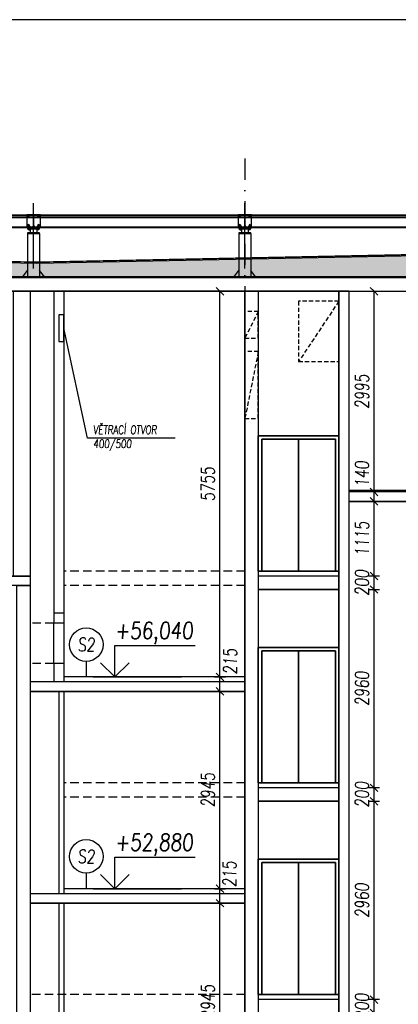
# Model space of a CAD drawing. Header units: millimetres. Extents: x -24606338 to 439687, y 151354 to 480404.
# Tile 47 of 93: x 261654 to 267299, y 238987 to 253679. Entities that reach past the tile are written whole.
import ezdxf
from ezdxf.enums import TextEntityAlignment as Align

# ---------------------------------------------------------------- set-up
doc = ezdxf.new("R2010")
doc.units = ezdxf.units.MM
for name, pattern in [('HIDDEN', [3, 2, -1]), ('KS_ČÁRKOVANÁ KRÁTKÁ', [4.5, 3, -1.5]), ('ČERCHOVANÁ', [25.4, 12.7, -6.35, 0, -6.35]), ('ČÁRKOVANÁ', [19.05, 12.7, -6.35])]:
    doc.linetypes.add(name, pattern=pattern)
for name, color, linetype in [('DVERE', 4, 'Continuous'), ('KOTY', 7, 'Continuous'), ('KOTY-DVERE', 8, 'Continuous'), ('NOVA', 240, 'Continuous'), ('NOVÁ INTERIERY', 240, 'Continuous'), ('OSY', 7, 'Continuous'), ('SRAFA_NOVA', 240, 'Continuous'), ('TENKA', 4, 'Continuous'), ('TLUSTA', 2, 'Continuous'), ('ŽB', 3, 'Continuous')]:
    doc.layers.add(name, color=color, linetype=linetype)
doc.styles.add('CS-ROMANS', font='romans.shx', dxfattribs={"width": 0.75, "oblique": 5})
doc.styles.add('CS-ROMANS_100', font='romans.shx', dxfattribs={"width": 0.75, "oblique": 5, "height": 200})
doc.styles.add('ROMANS', font='romans.shx', dxfattribs={"width": 0.75, "oblique": 5, "height": 200})
doc.dimstyles.new('A_KÓTA_100', dxfattribs={"dimtxt": 200, "dimasz": 4, "dimexe": 100, "dimexo": 1500, "dimgap": 80, "dimtad": 1, "dimdec": 0, "dimdsep": 46, "dimtxsty": 'CS-ROMANS_100', "dimblk": 'KOT_CARA20', "dimcen": 90, "dimse1": 1, "dimse2": 1, "dimclrd": 256, "dimclre": 256, "dimclrt": 256, "dimadec": 0, "dimazin": 0, "dimtfac": 1, "dimtdec": 0, "dimtix": 1, "dimtmove": 2, "dimatfit": 3, "dimldrblk": 'OBLIQUE', "dimfxl": 1, "dimfxlon": 1, "dimtolj": 1, "dimarcsym": 0})
pattern_1 = [(0, (120574.373, -156773.336), (47.625, 27.4963), [31.75, -63.5]), (120, (120574.373, -156773.336), (-47.6249943, 27.4963099), [31.75, -63.5]), (60, (120574.373, -156773.336), (5.7e-06, 54.9926099), [-63.5, 31.75])]

# ---------------------------------------------------------------- blocks, each defined once
blk = doc.blocks.new('VÝŠKOVÁ KÓTA 1')
at = {"ltscale": 0.25}
for p, q in [((0, 3.76), (9.59, 3.76)), ((0, 0), (0, 3.76)), ((0, 0), (-1.7, 1.7)), ((0, 0), (1.7, 1.7))]:
    blk.add_line(p, q, dxfattribs=at)
at = {"style": 'ROMANS', "oblique": 5, "width": 0.8}
blk.add_attdef('VÝŠKA', (0, 4.54), '', height=2, dxfattribs=at)
blk = doc.blocks.new('KOT_CARA20')
for p, q in [((0, 0), (-14.1, -14.1)), ((0, 20), (0, -20)), ((0, 0), (14.1, 14.1))]:
    blk.add_line(p, q)
blk = doc.blocks.new('*D2836')
at = {"layer": 'Defpoints', "color": 0, "transparency": 16777216}
for p in [(264640, 240497), (265012, 240497), (265012, 237552)]:
    blk.add_point(p, dxfattribs=at)
at = {"layer": 'KOTY', "lineweight": -2, "transparency": 16777216}
blk.add_line((264640, 237556), (264640, 240493), dxfattribs=at)
at = {"layer": 'KOTY', "lineweight": -2, "transparency": 16777216, "xscale": 4, "yscale": 4, "zscale": 4}
for p, rotation in [((264640, 240497), 90), ((264640, 237552), 270)]:
    blk.add_blockref('KOT_CARA20', p, dxfattribs=dict(at, rotation=rotation))
at = {"layer": 'KOTY', "transparency": 16777216, "insert": (264460, 239025), "char_height": 200, "attachment_point": 5, "rotation": 90, "style": 'CS-ROMANS_100'}
blk.add_mtext('\\A1;2945', dxfattribs=at)
blk = doc.blocks.new('_OBLIQUE')
at = {"color": 0, "linetype": 'ByBlock', "ltscale": 15}
blk.add_line((-0.5, -0.5), (0.5, 0.5), dxfattribs=at)
blk = doc.blocks.new('*D2837')
at = {"layer": 'Defpoints', "color": 0, "transparency": 16777216}
for p in [(264640, 240712), (265012, 240712), (265012, 240497)]:
    blk.add_point(p, dxfattribs=at)
at = {"layer": 'KOTY', "lineweight": -2, "transparency": 16777216}
blk.add_line((264640, 240501), (264640, 240708), dxfattribs=at)
at = {"layer": 'KOTY', "lineweight": -2, "transparency": 16777216, "xscale": 4, "yscale": 4, "zscale": 4}
for p, rotation in [((264640, 240712), 90), ((264640, 240497), 270)]:
    blk.add_blockref('KOT_CARA20', p, dxfattribs=dict(at, rotation=rotation))
at = {"layer": 'KOTY', "transparency": 16777216, "insert": (264781, 240931), "char_height": 200, "attachment_point": 5, "rotation": 90, "style": 'CS-ROMANS_100'}
blk.add_mtext('\\A1;215', dxfattribs=at)
blk = doc.blocks.new('*D2838')
at = {"layer": 'Defpoints', "color": 0, "transparency": 16777216}
for p in [(264640, 243657), (265012, 243657), (265012, 240712)]:
    blk.add_point(p, dxfattribs=at)
at = {"layer": 'KOTY', "lineweight": -2, "transparency": 16777216}
blk.add_line((264640, 240716), (264640, 243653), dxfattribs=at)
at = {"layer": 'KOTY', "lineweight": -2, "transparency": 16777216, "xscale": 4, "yscale": 4, "zscale": 4}
for p, rotation in [((264640, 243657), 90), ((264640, 240712), 270)]:
    blk.add_blockref('KOT_CARA20', p, dxfattribs=dict(at, rotation=rotation))
at = {"layer": 'KOTY', "transparency": 16777216, "insert": (264460, 242185), "char_height": 200, "attachment_point": 5, "rotation": 90, "style": 'CS-ROMANS_100'}
blk.add_mtext('\\A1;2945', dxfattribs=at)
blk = doc.blocks.new('*D2839')
at = {"layer": 'Defpoints', "color": 0, "transparency": 16777216}
for p in [(264640, 243872), (265012, 243872), (265012, 243657)]:
    blk.add_point(p, dxfattribs=at)
at = {"layer": 'KOTY', "lineweight": -2, "transparency": 16777216}
blk.add_line((264640, 243661), (264640, 243868), dxfattribs=at)
at = {"layer": 'KOTY', "lineweight": -2, "transparency": 16777216, "xscale": 4, "yscale": 4, "zscale": 4}
for p, rotation in [((264640, 243872), 90), ((264640, 243657), 270)]:
    blk.add_blockref('KOT_CARA20', p, dxfattribs=dict(at, rotation=rotation))
at = {"layer": 'KOTY', "transparency": 16777216, "insert": (264793, 244103), "char_height": 200, "attachment_point": 5, "rotation": 90, "style": 'CS-ROMANS_100'}
blk.add_mtext('\\A1;215', dxfattribs=at)
blk = doc.blocks.new('*D2840')
at = {"layer": 'Defpoints', "color": 0, "transparency": 16777216}
for p in [(264640, 249627), (265012, 249627), (265012, 243872)]:
    blk.add_point(p, dxfattribs=at)
at = {"layer": 'KOTY', "lineweight": -2, "transparency": 16777216}
blk.add_line((264640, 243876), (264640, 249623), dxfattribs=at)
at = {"layer": 'KOTY', "lineweight": -2, "transparency": 16777216, "xscale": 4, "yscale": 4, "zscale": 4}
for p, rotation in [((264640, 249627), 90), ((264640, 243872), 270)]:
    blk.add_blockref('KOT_CARA20', p, dxfattribs=dict(at, rotation=rotation))
at = {"layer": 'KOTY', "transparency": 16777216, "insert": (264460, 246750), "char_height": 200, "attachment_point": 5, "rotation": 90, "style": 'CS-ROMANS_100'}
blk.add_mtext('\\A1;5755', dxfattribs=at)
blk = doc.blocks.new('*D3134')
at = {"layer": 'Defpoints', "color": 0, "transparency": 16777216}
for p in [(266215, 239057), (266937, 239057), (266254, 238857)]:
    blk.add_point(p, dxfattribs=at)
at = {"layer": 'KOTY', "lineweight": -2, "transparency": 16777216}
for p, q in [((266937, 239061), (266937, 239065)), ((266937, 238857), (266937, 239057)), ((266937, 238853), (266937, 238849))]:
    blk.add_line(p, q, dxfattribs=at)
at = {"layer": 'KOTY', "lineweight": -2, "transparency": 16777216, "xscale": 4, "yscale": 4, "zscale": 4}
for p, rotation in [((266937, 239057), 270), ((266937, 238857), 90)]:
    blk.add_blockref('KOT_CARA20', p, dxfattribs=dict(at, rotation=rotation))
at = {"layer": 'KOTY', "transparency": 16777216, "insert": (266757, 238957), "char_height": 200, "attachment_point": 5, "rotation": 90, "style": 'CS-ROMANS_100'}
blk.add_mtext('\\A1;200', dxfattribs=at)
blk = doc.blocks.new('*D3135')
at = {"layer": 'Defpoints', "color": 0, "transparency": 16777216}
for p in [(266254, 242017), (266937, 242017), (266215, 239057)]:
    blk.add_point(p, dxfattribs=at)
at = {"layer": 'KOTY', "lineweight": -2, "transparency": 16777216}
blk.add_line((266937, 239061), (266937, 242013), dxfattribs=at)
at = {"layer": 'KOTY', "lineweight": -2, "transparency": 16777216, "xscale": 4, "yscale": 4, "zscale": 4}
for p, rotation in [((266937, 242017), 90), ((266937, 239057), 270)]:
    blk.add_blockref('KOT_CARA20', p, dxfattribs=dict(at, rotation=rotation))
at = {"layer": 'KOTY', "transparency": 16777216, "insert": (266757, 240537), "char_height": 200, "attachment_point": 5, "rotation": 90, "style": 'CS-ROMANS_100'}
blk.add_mtext('\\A1;2960', dxfattribs=at)
blk = doc.blocks.new('*D3136')
at = {"layer": 'Defpoints', "color": 0, "transparency": 16777216}
for p in [(266254, 242217), (266937, 242217), (266254, 242017)]:
    blk.add_point(p, dxfattribs=at)
at = {"layer": 'KOTY', "lineweight": -2, "transparency": 16777216}
for p, q in [((266937, 242221), (266937, 242225)), ((266937, 242017), (266937, 242217)), ((266937, 242013), (266937, 242009))]:
    blk.add_line(p, q, dxfattribs=at)
at = {"layer": 'KOTY', "lineweight": -2, "transparency": 16777216, "xscale": 4, "yscale": 4, "zscale": 4}
for p, rotation in [((266937, 242217), 270), ((266937, 242017), 90)]:
    blk.add_blockref('KOT_CARA20', p, dxfattribs=dict(at, rotation=rotation))
at = {"layer": 'KOTY', "transparency": 16777216, "insert": (266757, 242117), "char_height": 200, "attachment_point": 5, "rotation": 90, "style": 'CS-ROMANS_100'}
blk.add_mtext('\\A1;200', dxfattribs=at)
blk = doc.blocks.new('*D3137')
at = {"layer": 'Defpoints', "color": 0, "transparency": 16777216}
for p in [(266254, 245177), (266937, 245177), (266254, 242217)]:
    blk.add_point(p, dxfattribs=at)
at = {"layer": 'KOTY', "lineweight": -2, "transparency": 16777216}
blk.add_line((266937, 242221), (266937, 245173), dxfattribs=at)
at = {"layer": 'KOTY', "lineweight": -2, "transparency": 16777216, "xscale": 4, "yscale": 4, "zscale": 4}
for p, rotation in [((266937, 245177), 90), ((266937, 242217), 270)]:
    blk.add_blockref('KOT_CARA20', p, dxfattribs=dict(at, rotation=rotation))
at = {"layer": 'KOTY', "transparency": 16777216, "insert": (266757, 243697), "char_height": 200, "attachment_point": 5, "rotation": 90, "style": 'CS-ROMANS_100'}
blk.add_mtext('\\A1;2960', dxfattribs=at)
blk = doc.blocks.new('*D3138')
at = {"layer": 'Defpoints', "color": 0, "transparency": 16777216}
for p in [(266254, 245377), (266937, 245377), (266254, 245177)]:
    blk.add_point(p, dxfattribs=at)
at = {"layer": 'KOTY', "lineweight": -2, "transparency": 16777216}
for p, q in [((266937, 245381), (266937, 245385)), ((266937, 245177), (266937, 245377)), ((266937, 245173), (266937, 245169))]:
    blk.add_line(p, q, dxfattribs=at)
at = {"layer": 'KOTY', "lineweight": -2, "transparency": 16777216, "xscale": 4, "yscale": 4, "zscale": 4}
for p, rotation in [((266937, 245377), 270), ((266937, 245177), 90)]:
    blk.add_blockref('KOT_CARA20', p, dxfattribs=dict(at, rotation=rotation))
at = {"layer": 'KOTY', "transparency": 16777216, "insert": (266757, 245277), "char_height": 200, "attachment_point": 5, "rotation": 90, "style": 'CS-ROMANS_100'}
blk.add_mtext('\\A1;200', dxfattribs=at)
blk = doc.blocks.new('*D3139')
at = {"layer": 'Defpoints', "color": 0, "transparency": 16777216}
for p in [(266937, 246492), (267098, 246492), (266254, 245377)]:
    blk.add_point(p, dxfattribs=at)
at = {"layer": 'KOTY', "lineweight": -2, "transparency": 16777216}
blk.add_line((266937, 245381), (266937, 246488), dxfattribs=at)
at = {"layer": 'KOTY', "lineweight": -2, "transparency": 16777216, "xscale": 4, "yscale": 4, "zscale": 4}
for p, rotation in [((266937, 246492), 90), ((266937, 245377), 270)]:
    blk.add_blockref('KOT_CARA20', p, dxfattribs=dict(at, rotation=rotation))
at = {"layer": 'KOTY', "transparency": 16777216, "insert": (266757, 245935), "char_height": 200, "attachment_point": 5, "rotation": 90, "style": 'CS-ROMANS_100'}
blk.add_mtext('\\A1;1115', dxfattribs=at)
blk = doc.blocks.new('*D3140')
at = {"layer": 'Defpoints', "color": 0, "transparency": 16777216}
for p in [(266937, 246632), (267089, 246632), (267098, 246492)]:
    blk.add_point(p, dxfattribs=at)
at = {"layer": 'KOTY', "lineweight": -2, "transparency": 16777216}
for p, q in [((266937, 246636), (266937, 246640)), ((266937, 246492), (266937, 246632)), ((266937, 246488), (266937, 246484))]:
    blk.add_line(p, q, dxfattribs=at)
at = {"layer": 'KOTY', "lineweight": -2, "transparency": 16777216, "xscale": 4, "yscale": 4, "zscale": 4}
for p, rotation in [((266937, 246632), 270), ((266937, 246492), 90)]:
    blk.add_blockref('KOT_CARA20', p, dxfattribs=dict(at, rotation=rotation))
at = {"layer": 'KOTY', "transparency": 16777216, "insert": (266757, 246899), "char_height": 200, "attachment_point": 5, "rotation": 90, "style": 'CS-ROMANS_100'}
blk.add_mtext('\\A1;140', dxfattribs=at)
blk = doc.blocks.new('*D3141')
at = {"layer": 'Defpoints', "color": 0, "transparency": 16777216}
for p in [(266562, 249627), (266937, 249627), (267089, 246632)]:
    blk.add_point(p, dxfattribs=at)
at = {"layer": 'KOTY', "lineweight": -2, "transparency": 16777216}
blk.add_line((266937, 246636), (266937, 249623), dxfattribs=at)
at = {"layer": 'KOTY', "lineweight": -2, "transparency": 16777216, "xscale": 4, "yscale": 4, "zscale": 4}
for p, rotation in [((266937, 249627), 90), ((266937, 246632), 270)]:
    blk.add_blockref('KOT_CARA20', p, dxfattribs=dict(at, rotation=rotation))
at = {"layer": 'KOTY', "transparency": 16777216, "insert": (266757, 248130), "char_height": 200, "attachment_point": 5, "rotation": 90, "style": 'CS-ROMANS_100'}
blk.add_mtext('\\A1;2995', dxfattribs=at)
blk = doc.blocks.new('m')
for points in [[(5.8, 0), (-6.3, 0)], [(6.3, 0), (5.6, 0)], [(-6.3, 0), (-7.6, -0.8)], [(-7.6, -0.7), (-7.6, -5.7)], [(-6.3, -6.4), (-7.6, -5.6)], [(-6.3, -6.4), (5.8, -6.4)], [(-3.7, -1.1), (-3.7, -5.3)], [(3.7, -1.1), (3.7, -5.3)], [(5.8, -6.4), (6.3, -6.4)], [(6.3, 0), (7.6, -0.8)], [(6.3, -6.4), (7.6, -5.6)], [(7.6, -1.3), (7.6, -0.8)], [(7.6, -5.3), (7.6, -1.1)], [(7.6, -5.2), (7.6, -5.6)]]:
    blk.add_lwpolyline(points)
for centre, radius, start, end in [((-5.6, -2.3), 2.27, 30.49474, 149.50526), ((5.6, -2.3), 2.27, 30.49474, 149.50526), ((-5.6, -4.1), 2.27, 210.49474, 329.50526), ((0, -6.6), 6.61, 56.14497, 123.85503), ((0, 0.2), 6.61, 236.14497, 303.85503), ((5.6, -4.1), 2.27, 210.49474, 329.50526)]:
    blk.add_arc(centre, radius, start, end)
blk = doc.blocks.new('*U3493')
for points in [[(7.2, -5.4), (7.2, -0.7), (6, 0), (-6, 0), (-7.2, -0.7), (-7.2, -5.4)], [(4, -5.4), (4, -38.1), (3.3, -38.8), (-3.3, -38.8), (-4, -38.1), (-4, -5.4)]]:
    blk.add_lwpolyline(points, close=True)
for points in [[(4, -38.1), (-4, -38.1)], [(-3.7, -5.4), (-3.7, -0.7)], [(-3.3, -5.4), (-3.3, -38.8)], [(3.3, -5.4), (3.3, -38.8)], [(3.7, -5.4), (3.7, -0.7)]]:
    blk.add_lwpolyline(points)
for centre, radius, start, end in [((-5.8, -3.5), 3.51, 52.66311, 92.66311), ((5.8, -3.5), 3.51, 87.33689, 127.33689), ((0, -10.8), 10.7, 70, 110)]:
    blk.add_arc(centre, radius, start, end)
at = {"layer": 'OSY', "ltscale": 0.4}
blk.add_lwpolyline([(0, 0), (0, -38.8)], dxfattribs=at)
blk = doc.blocks.new('M12_půd')
for p, q in [((0, 11), (-10, 5)), ((0, 11), (10, 5)), ((0, -11), (-10, -5)), ((0, -11), (10, -5))]:
    blk.add_line(p, q)
for points in [[(-10, -5), (-10, 5)], [(10, -5), (10, 5)]]:
    blk.add_lwpolyline(points)
at = {"linetype": 'KS_ČÁRKOVANÁ KRÁTKÁ', "ltscale": 0.5}
blk.add_circle((0, 0), 9.35, dxfattribs=at)
blk.add_circle((0, 0), 6)
at = {"layer": 'OSY'}
for points in [[(-10, 0), (10, 0)], [(0, -12), (0, 12)]]:
    blk.add_lwpolyline(points, dxfattribs=at)
blk = doc.blocks.new('*U3481')
at = {"color": 0, "linetype": 'ByBlock', "lineweight": -2}
for p, q in [((-100, 95), (100, 95)), ((-100, 85), (-100, 95)), ((-100, 85), (-21.25, 85)), ((-3.25, -67), (-3.25, 67)), ((3.25, -67), (3.25, 67)), ((21.25, 85), (100, 85)), ((100, 85), (100, 95)), ((-100, -85), (-21.25, -85)), ((-100, -95), (-100, -85)), ((-100, -95), (100, -95)), ((21.25, -85), (100, -85)), ((100, -95), (100, -85))]:
    blk.add_line(p, q, dxfattribs=at)
for centre, start, end in [((-21.25, 67), 0, 90), ((21.25, 67), 90, 180), ((-21.25, -67), 270, 0), ((21.25, -67), 180, 270)]:
    blk.add_arc(centre, 18, start, end, dxfattribs=at)

msp = doc.modelspace()

# ---------------------------------------------------------------- hatches: boundary and pattern name
at = {"layer": 'SRAFA_NOVA'}
h = msp.add_hatch(dxfattribs=at)
h.set_pattern_fill('HONEY', color=256, scale=10)
h.set_pattern_definition(pattern_1)
h.paths.add_polyline_path([(265761.809, 249847.158), (265761.809, 250075.178), (265761.809, 250124.178), (261911.809, 250047.178), (261911.809, 249847.158)])
h.paths.add_polyline_path([(265761.809, 250124.178), (265761.809, 249847.158), (277461.809, 249847.158), (277461.809, 250358.178)])
h = msp.add_hatch(dxfattribs=at)
h.set_pattern_fill('HONEY', color=256, scale=10)
h.set_pattern_definition(pattern_1)
h.paths.add_polyline_path([(252561.809, 250234.178), (252561.809, 249847.158), (261911.809, 249847.158), (261911.809, 250047.178)])

# ---------------------------------------------------------------- linework, layer by layer
at = {"layer": 'DVERE'}
for points in [[(265211.809, 245452.158), (266411.809, 245452.158), (266411.809, 247472.158), (265211.809, 247472.158)], [(265261.809, 245452.158), (266361.809, 245452.158), (266361.809, 247422.158), (265261.809, 247422.158)], [(265211.809, 242292.158), (266411.809, 242292.158), (266411.809, 244312.158), (265211.809, 244312.158)], [(265261.809, 242292.158), (266361.809, 242292.158), (266361.809, 244262.158), (265261.809, 244262.158)], [(265211.809, 239132.158), (266411.809, 239132.158), (266411.809, 241152.158), (265211.809, 241152.158)], [(265261.809, 239132.158), (266361.809, 239132.158), (266361.809, 241102.158), (265261.809, 241102.158)]]:
    msp.add_lwpolyline(points, close=True, dxfattribs=at)
for points in [[(262161.809, 244072.158), (262161.809, 244672.158)], [(262311.809, 244672.158), (262311.809, 244072.158)]]:
    msp.add_lwpolyline(points, dxfattribs=at)
at = {"layer": 'KOTY'}
for p, q in [((262646.843, 244104.118), (262646.843, 243872.158)), ((262646.843, 240944.118), (262646.843, 240712.158))]:
    msp.add_line(p, q, dxfattribs=at)
at = {"layer": 'KOTY', "linetype": 'ByBlock'}
for p, q in [((262750.672, 243872.158), (264067.766, 243872.158)), ((262750.672, 240712.158), (264067.766, 240712.158))]:
    msp.add_line(p, q, dxfattribs=at)
at = {"layer": 'KOTY', "ltscale": 20}
for centre in [(262646.843, 244354.118), (262646.843, 241194.118)]:
    msp.add_circle(centre, 250, dxfattribs=at)
at = {"layer": 'KOTY-DVERE'}
msp.add_lwpolyline([(263974.099, 247434.299), (262664.504, 247434.299), (262311.809, 249077.158)], dxfattribs=at)
at = {"layer": 'NOVA', "ltscale": 300}
for p, q in [((271278.809, 253679.158), (258744.809, 253679.158)), ((258711.809, 250769.158), (271411.809, 250769.158)), ((258711.809, 250759.158), (271411.809, 250759.158)), ((258711.809, 250589.158), (271411.809, 250589.158)), ((258711.809, 250579.158), (271411.809, 250579.158)), ((261811.809, 250557.158), (261811.809, 250497.158)), ((261911.809, 250557.158), (261911.809, 250497.158)), ((264961.809, 250557.158), (264961.809, 250497.158)), ((265061.809, 250557.158), (265061.809, 250497.158)), ((261771.809, 250491.158), (261771.809, 249837.158)), ((261951.809, 250491.158), (261951.809, 249837.158)), ((264921.809, 250491.158), (264921.809, 249837.158)), ((265101.809, 250491.158), (265101.809, 249837.158)), ((261696.809, 249837.158), (261771.809, 249937.158)), ((262026.809, 249837.158), (261951.809, 249937.158)), ((264846.809, 249837.158), (264921.809, 249937.158)), ((265176.809, 249837.158), (265101.809, 249937.158))]:
    msp.add_line(p, q, dxfattribs=at)
at = {"layer": 'NOVA', "color": 9, "ltscale": 300}
for p, q in [((258711.809, 250753.501), (271411.809, 250753.501)), ((258711.809, 250725.158), (271411.809, 250725.158))]:
    msp.add_line(p, q, dxfattribs=at)
at = {"layer": 'NOVA'}
for points in [[(261861.809, 249967.86), (261861.809, 250942.158)], [(265011.809, 249967.86), (265011.809, 250942.158)], [(252561.809, 250254.182), (261911.809, 250067.182), (277461.809, 250378.182)], [(252561.809, 250234.178), (261911.809, 250047.178), (277461.809, 250358.178)], [(252561.809, 249847.158), (277461.809, 249847.158)]]:
    msp.add_lwpolyline(points, dxfattribs=at)
at = {"layer": 'NOVA', "ltscale": 300}
for points in [[(261761.809, 250579.158), (261961.809, 250579.158), (261961.809, 250769.158), (261761.809, 250769.158)], [(264911.809, 250579.158), (265111.809, 250579.158), (265111.809, 250769.158), (264911.809, 250769.158)], [(261771.809, 250567.158), (261771.809, 250557.158), (261951.809, 250557.158), (261951.809, 250567.158)], [(264921.809, 250567.158), (264921.809, 250557.158), (265101.809, 250557.158), (265101.809, 250567.158)], [(261771.809, 250497.158), (261771.809, 250491.158), (261951.809, 250491.158), (261951.809, 250497.158)], [(264921.809, 250497.158), (264921.809, 250491.158), (265101.809, 250491.158), (265101.809, 250497.158)], [(262026.809, 249837.158), (262026.809, 249827.158), (261696.809, 249827.158), (261696.809, 249837.158)], [(265176.809, 249837.158), (265176.809, 249827.158), (264846.809, 249827.158), (264846.809, 249837.158)]]:
    msp.add_lwpolyline(points, close=True, dxfattribs=at)
for points in [[(261771.809, 250579.158), (261771.809, 250567.158), (261951.809, 250579.158), (261951.809, 250567.158), (261771.809, 250579.158), (261951.809, 250579.158), (261951.809, 250567.158), (261771.809, 250567.158)], [(264921.809, 250579.158), (264921.809, 250567.158), (265101.809, 250579.158), (265101.809, 250567.158), (264921.809, 250579.158), (265101.809, 250579.158), (265101.809, 250567.158), (264921.809, 250567.158)]]:
    msp.add_lwpolyline(points, dxfattribs=at)
at = {"layer": 'NOVA'}
for points in [[(261808.809, 250589.158), (261808.809, 250591.658), (261784.809, 250591.658), (261784.809, 250589.158)], [(261808.809, 250554.658), (261808.809, 250557.158), (261784.809, 250557.158), (261784.809, 250554.658)], [(261914.809, 250589.158), (261914.809, 250591.658), (261938.809, 250591.658), (261938.809, 250589.158)], [(261914.809, 250554.658), (261914.809, 250557.158), (261938.809, 250557.158), (261938.809, 250554.658)], [(264958.809, 250589.158), (264958.809, 250591.658), (264934.809, 250591.658), (264934.809, 250589.158)], [(264958.809, 250554.658), (264958.809, 250557.158), (264934.809, 250557.158), (264934.809, 250554.658)], [(265064.809, 250589.158), (265064.809, 250591.658), (265088.809, 250591.658), (265088.809, 250589.158)], [(265064.809, 250554.658), (265064.809, 250557.158), (265088.809, 250557.158), (265088.809, 250554.658)]]:
    msp.add_lwpolyline(points, close=True, dxfattribs=at)
at = {"layer": 'NOVA', "linetype": 'HIDDEN', "ltscale": 50, "const_width": 10}
for points in [[(252561.809, 250244.18), (261911.809, 250057.18), (277461.809, 250368.18)], [(252561.809, 249837.158), (268861.809, 249837.158)]]:
    msp.add_lwpolyline(points, dxfattribs=at)
at = {"layer": 'NOVÁ INTERIERY'}
for points in [[(265211.809, 247472.158), (266411.809, 247472.158), (266411.809, 245452.158), (265211.809, 245452.158)], [(265261.809, 247422.158), (265811.809, 247422.158), (265811.809, 245452.158), (265261.809, 245452.158)], [(265811.809, 247422.158), (266361.809, 247422.158), (266361.809, 245452.158), (265811.809, 245452.158)], [(265211.809, 244312.158), (266411.809, 244312.158), (266411.809, 242292.158), (265211.809, 242292.158)], [(265261.809, 244262.158), (265811.809, 244262.158), (265811.809, 242292.158), (265261.809, 242292.158)], [(265811.809, 244262.158), (266361.809, 244262.158), (266361.809, 242292.158), (265811.809, 242292.158)], [(265211.809, 241152.158), (266411.809, 241152.158), (266411.809, 239132.158), (265211.809, 239132.158)], [(265261.809, 241102.158), (265811.809, 241102.158), (265811.809, 239132.158), (265261.809, 239132.158)], [(265811.809, 241102.158), (266361.809, 241102.158), (266361.809, 239132.158), (265811.809, 239132.158)]]:
    msp.add_lwpolyline(points, close=True, dxfattribs=at)
at = {"layer": 'OSY', "linetype": 'ČERCHOVANÁ', "ltscale": 25}
msp.add_line((265011.809, 251607.158), (265011.809, 174688.935), dxfattribs=at)
at = {"layer": 'TENKA'}
msp.add_line((265811.809, 247422.158), (265811.809, 245452.158), dxfattribs=at)
for points in [[(266561.809, 249827.158), (252161.809, 249827.158)], [(266411.809, 249627.158), (266561.809, 249627.158)], [(268861.809, 246632.158), (266561.809, 246632.158)], [(261811.809, 245377.158), (252161.809, 245377.158)], [(266411.809, 245377.158), (265211.809, 245377.158)], [(265011.809, 243797.158), (262311.809, 243797.158)], [(266411.809, 242217.158), (265211.809, 242217.158)], [(265011.809, 240637.158), (262311.809, 240637.158)], [(266411.809, 239057.158), (265211.809, 239057.158)]]:
    msp.add_lwpolyline(points, dxfattribs=at)
at = {"layer": 'TENKA', "linetype": 'ČÁRKOVANÁ', "ltscale": 5}
for points in [[(265811.809, 248577.158), (266411.809, 248577.158), (266411.809, 249477.158), (265811.809, 249477.158)], [(265011.809, 248927.158), (265211.809, 248927.158), (265211.809, 249327.158), (265011.809, 249327.158)], [(265011.809, 247727.158), (265211.809, 247727.158), (265211.809, 248727.158), (265011.809, 248727.158)]]:
    msp.add_lwpolyline(points, close=True, dxfattribs=at)
for points in [[(266411.809, 249477.158), (265811.809, 248577.158)], [(265211.809, 249327.158), (265011.809, 248927.158)], [(265211.809, 248727.158), (265011.809, 247727.158)]]:
    msp.add_lwpolyline(points, dxfattribs=at)
at = {"layer": 'TENKA'}
msp.add_lwpolyline([(262236.809, 248877.158), (262311.809, 248877.158), (262311.809, 249277.158), (262236.809, 249277.158)], close=True, dxfattribs=at)
at = {"layer": 'TENKA', "linetype": 'ČÁRKOVANÁ', "ltscale": 10}
for points in [[(265011.809, 245452.158), (262311.809, 245452.158)], [(265011.809, 245237.158), (262311.809, 245237.158)], [(262161.809, 244672.158), (261811.809, 244672.158)], [(262161.809, 244072.158), (261811.809, 244072.158)], [(265011.809, 242292.158), (262311.809, 242292.158)], [(265011.809, 242077.158), (262311.809, 242077.158)], [(265011.809, 239132.158), (261811.809, 239132.158)]]:
    msp.add_lwpolyline(points, dxfattribs=at)
at = {"layer": 'TLUSTA'}
for points in [[(266411.809, 249627.158), (252161.809, 249627.158)], [(266561.809, 249627.158), (252161.809, 249627.158)], [(261811.809, 249627.158), (261811.809, 179302.158)], [(262161.809, 249627.158), (262161.809, 244822.158)], [(262311.809, 249627.158), (262311.809, 244672.158)], [(262311.809, 249627.158), (262311.809, 244672.158)], [(265011.809, 249627.158), (265011.809, 179112.158)], [(265011.809, 249627.158), (265011.809, 179112.158)], [(265211.809, 249627.158), (265211.809, 179302.158)], [(266411.809, 249627.158), (266411.809, 179302.158)], [(266561.809, 249627.158), (266561.809, 179352.158)], [(268861.809, 246652.158), (266561.809, 246652.158)], [(268661.809, 246492.158), (266561.809, 246492.158)], [(266411.809, 245452.158), (265211.809, 245452.158)], [(266411.809, 245177.158), (265211.809, 245177.158)], [(262311.809, 244822.158), (262161.809, 244822.158)], [(262161.809, 244822.158), (262161.809, 244672.158)], [(262161.809, 244822.158), (262161.809, 244672.158)], [(262311.809, 244672.158), (262161.809, 244672.158)], [(262161.809, 244072.158), (262161.809, 243797.158)], [(262161.809, 244072.158), (262161.809, 243797.158)], [(262311.809, 244072.158), (262161.809, 244072.158)], [(262311.809, 244072.158), (262311.809, 243797.158)], [(262311.809, 244072.158), (262311.809, 243797.158)], [(262311.809, 243797.158), (261811.809, 243797.158)], [(265011.809, 243872.158), (262311.809, 243872.158)], [(265011.809, 243657.158), (261811.809, 243657.158)], [(262236.809, 243657.158), (262236.809, 240637.158)], [(262311.809, 243657.158), (262311.809, 240637.158)], [(266411.809, 242292.158), (265211.809, 242292.158)], [(266411.809, 242017.158), (265211.809, 242017.158)], [(265011.809, 240712.158), (262311.809, 240712.158)], [(262311.809, 240637.158), (261811.809, 240637.158)], [(265011.809, 240497.158), (261811.809, 240497.158)], [(262236.809, 240497.158), (262236.809, 237477.158)], [(262311.809, 240497.158), (262311.809, 237477.158)], [(266411.809, 239132.158), (265211.809, 239132.158)]]:
    msp.add_lwpolyline(points, dxfattribs=at)
at = {"layer": 'ŽB'}
for p, q in [((268661.809, 249827.158), (252161.809, 249827.158)), ((252161.809, 249627.158), (268661.809, 249627.158))]:
    msp.add_line(p, q, dxfattribs=at)
for points in [[(261561.809, 249627.158), (261811.809, 249627.158), (261811.809, 245377.158), (261561.809, 245377.158)], [(265011.809, 249627.158), (265211.809, 249627.158), (265211.809, 179302.158), (265011.809, 179302.158)], [(266411.809, 249627.158), (266561.809, 249627.158), (266561.809, 179352.158), (266411.809, 179352.158)], [(266561.809, 246492.158), (268861.809, 246492.158), (268861.809, 246632.158), (266561.809, 246632.158)], [(258711.809, 245377.158), (261811.809, 245377.158), (261811.809, 245237.158), (258711.809, 245237.158)], [(265211.809, 245177.158), (266411.809, 245177.158), (266411.809, 245377.158), (265211.809, 245377.158)], [(261611.809, 245237.158), (261811.809, 245237.158), (261811.809, 179302.158), (261611.809, 179302.158)], [(261811.809, 243657.158), (265011.809, 243657.158), (265011.809, 243797.158), (261811.809, 243797.158)], [(265211.809, 242017.158), (266411.809, 242017.158), (266411.809, 242217.158), (265211.809, 242217.158)], [(261811.809, 240497.158), (265011.809, 240497.158), (265011.809, 240637.158), (261811.809, 240637.158)], [(265211.809, 238857.158), (266411.809, 238857.158), (266411.809, 239057.158), (265211.809, 239057.158)]]:
    msp.add_lwpolyline(points, close=True, dxfattribs=at)

# ---------------------------------------------------------------- block references
at = {"layer": 'KOTY', "xscale": 125, "yscale": 125, "zscale": 125}
for p, values in [((263073.646, 243872.158), {'VÝŠKA': '+56,040'}), ((263073.646, 240712.158), {'VÝŠKA': '+52,880'})]:
    msp.add_blockref('VÝŠKOVÁ KÓTA 1', p, dxfattribs=at).add_auto_attribs(values)
at = {"layer": 'NOVA', "ltscale": 300}
for p in [(261861.809, 250674.158), (265011.809, 250674.158)]:
    msp.add_blockref('*U3481', p, dxfattribs=at)
at = {"layer": 'NOVA', "xscale": -1}
for p in [(261786.809, 250737.258), (264936.809, 250737.258)]:
    msp.add_blockref('M12_půd', p, dxfattribs=at)
at = {"layer": 'NOVA'}
for p in [(261936.809, 250737.258), (265086.809, 250737.258)]:
    msp.add_blockref('M12_půd', p, dxfattribs=at)
at = {"layer": 'NOVA', "rotation": 180}
for p in [(261786.809, 250611.058), (264936.809, 250611.058)]:
    msp.add_blockref('M12_půd', p, dxfattribs=at)
at = {"layer": 'NOVA', "yscale": 1.5, "zscale": 1.5}
for name, p, xscale in [('m', (261796.809, 250554.658), 1.5), ('*U3493', (261796.809, 250599.821), -1.5), ('m', (261926.809, 250554.658), -1.5), ('*U3493', (261926.809, 250599.821), 1.5), ('m', (264946.809, 250554.658), 1.5), ('*U3493', (264946.809, 250599.821), -1.5), ('m', (265076.809, 250554.658), -1.5), ('*U3493', (265076.809, 250599.821), 1.5)]:
    msp.add_blockref(name, p, dxfattribs=dict(at, xscale=xscale))
at = {"layer": 'NOVA', "xscale": -1, "rotation": 180}
for p in [(261936.809, 250611.058), (265086.809, 250611.058)]:
    msp.add_blockref('M12_půd', p, dxfattribs=at)

# ---------------------------------------------------------------- texts
at = {"layer": 'KOTY', "ltscale": 20, "style": 'CS-ROMANS', "oblique": 5, "width": 0.75}
for p in [(262646.843, 244354.118), (262646.843, 241194.118)]:
    msp.add_text('S2', height=200, dxfattribs=at).set_placement(p, align=Align.MIDDLE)
at = {"layer": 'KOTY-DVERE', "insert": (262750.312, 247434.299), "char_height": 125, "width": 1172.91096, "attachment_point": 4, "style": 'CS-ROMANS'}
msp.add_mtext('\\A1;VĚTRACÍ OTVOR\\P400/500', dxfattribs=at)

# ---------------------------------------------------------------- dimensions: what is measured, and where the dimension line sits
at = {"layer": 'KOTY'}
for base, p1, p2, picture, middle in [((264639.861, 249627.158), (265011.809, 243872.158), (265011.809, 249627.158), '*D2840', (264459.861, 246749.658)), ((266937.071, 249627.158), (267089.217, 246632.158), (266561.809, 249627.158), '*D3141', (266757.071, 248129.658)), ((266937.071, 246492.158), (266254.26, 245377.158), (267097.601, 246492.158), '*D3139', (266757.071, 245934.658)), ((266937.071, 245377.158), (266254.26, 245177.158), (266254.26, 245377.158), '*D3138', (266757.071, 245277.158)), ((266937.071, 245177.158), (266254.26, 242217.158), (266254.26, 245177.158), '*D3137', (266757.071, 243697.158)), ((264639.861, 243657.158), (265011.809, 240712.158), (265011.809, 243657.158), '*D2838', (264459.861, 242184.658)), ((266937.071, 242217.158), (266254.26, 242017.158), (266254.26, 242217.158), '*D3136', (266757.071, 242117.158)), ((266937.071, 242017.158), (266215.388, 239057.158), (266254.26, 242017.158), '*D3135', (266757.071, 240537.158)), ((264639.861, 240497.158), (265011.809, 237552.158), (265011.809, 240497.158), '*D2836', (264459.861, 239024.658)), ((266937.071, 239057.158), (266254.26, 238857.158), (266215.388, 239057.158), '*D3134', (266757.071, 238957.158))]:
    dim = msp.add_linear_dim(base=base, p1=p1, p2=p2, angle=90, dimstyle='A_KÓTA_100', dxfattribs=at)
    dim.commit()
    dim.dimension.update_dxf_attribs({"geometry": picture, "text_midpoint": middle})
for base, p1, p2, picture, middle in [((266937.071, 246632.158), (267097.601, 246492.158), (267089.217, 246632.158), '*D3140', (266757.071, 246899.051)), ((264639.861, 243872.158), (265011.809, 243657.158), (265011.809, 243872.158), '*D2839', (264793.414, 244103.372)), ((264639.861, 240712.158), (265011.809, 240497.158), (265011.809, 240712.158), '*D2837', (264781.087, 240930.81))]:
    dim = msp.add_linear_dim(base=base, p1=p1, p2=p2, angle=90, dimstyle='A_KÓTA_100', dxfattribs=at)
    dim.commit()
    dim.dimension.update_dxf_attribs({"geometry": picture, "text_midpoint": middle, "dimtype": 160})

doc.saveas('drawing.dxf')
